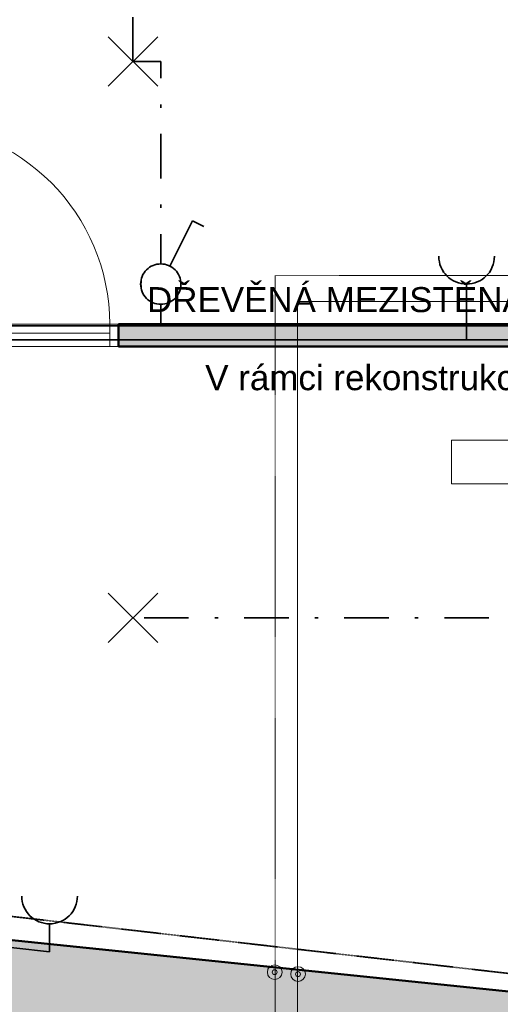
# Model space of a CAD drawing. Header units: millimetres. Extents: x -28761 to 4793, y -4271 to 20239.
# Tile 236 of 256: x -4828 to -2667, y 8114 to 12539. Entities that reach past the tile are written whole.
import ezdxf

# ---------------------------------------------------------------- set-up
doc = ezdxf.new("R2010")
doc.units = ezdxf.units.MM
doc.header["$MEASUREMENT"] = 0
for name, pattern in [('Wipeout_Contour', [1000, 0, -1000]), ('Čerchovaná', [450, 200, -117.5, 15, -117.5]), ('Čárkovaná M', [4.5, 2.5, -2])]:
    doc.linetypes.add(name, pattern=pattern)
for name, color, linetype in [('5._POHLED ZÁPADNÍ_1_Anotace - S', 7, 'Continuous'), ('5._POHLED ZÁPADNÍ_1_Anotace - SP', 7, 'Continuous'), ('5._POHLED ZÁPADNÍ_1_Konstrukce - nosné', 7, 'Continuous'), ('5._POHLED ZÁPADNÍ_1_Otvory – Dveře', 7, 'Continuous'), ('5._POHLED ZÁPADNÍ_1_TZB - elektroinstalace', 7, 'Continuous'), ('5._POHLED ZÁPADNÍ_1_TZB - voda', 7, 'Continuous'), ('5._POHLED ZÁPADNÍ_1_TZB - ZTI', 7, 'Continuous'), ('5._POHLED ZÁPADNÍ_1_Výplně – Řezové', 7, 'Continuous')]:
    doc.layers.add(name, color=color, linetype=linetype)
doc.styles.add('GENEROVANÝ_STYL_1', font='txt')

msp = doc.modelspace()

# ---------------------------------------------------------------- hatches: boundary and pattern name
at = {"layer": '5._POHLED ZÁPADNÍ_1_Výplně – Řezové', "linetype": 'Continuous', "lineweight": 13}
msp.add_hatch(color=254, dxfattribs=at).paths.add_polyline_path([(-6364.5, 8557.3), (-6451.8, 7711.8), (-1191.7, 7168.9), (-1191.7, 8023.4)])

# ---------------------------------------------------------------- linework, layer by layer
at = {"layer": '5._POHLED ZÁPADNÍ_1_Anotace - SP', "color": 154, "linetype": 'Continuous', "lineweight": 13}
for p, q in [((-1777.8, 10650.1), (-2886.1, 10650.1)), ((-2886.1, 10650.1), (-2886.1, 10453.6)), ((-2886.1, 10453.6), (-1777.8, 10453.6))]:
    msp.add_line(p, q, dxfattribs=at)
at = {"layer": '5._POHLED ZÁPADNÍ_1_Konstrukce - nosné', "color": 7, "linetype": 'Continuous', "lineweight": 50}
msp.add_line((-4383.5, 11070.3), (-4383.5, 11170.3), dxfattribs=at)
at = {"layer": '5._POHLED ZÁPADNÍ_1_Konstrukce - nosné', "color": 7, "linetype": 'Continuous', "lineweight": 50, "flags": 128}
msp.add_lwpolyline([(-2311.7, 8139), (-5850.4, 8504.2)], dxfattribs=at)
at = {"layer": '5._POHLED ZÁPADNÍ_1_Otvory – Dveře', "color": 8, "linetype": 'Continuous', "lineweight": 13}
for p, q in [((-4383.5, 11170.3), (-5363.5, 11170.3)), ((-4423.5, 11170.3), (-5323.5, 11170.3)), ((-4423.5, 11070.3), (-4423.5, 11170.3)), ((-4423.5, 11170.3), (-4383.5, 11170.3)), ((-4423.5, 11130.3), (-4423.5, 11170.3)), ((-4383.5, 11170.3), (-4383.5, 11070.3)), ((-4383.5, 11070.3), (-4383.5, 11170.3)), ((-4383.5, 11070.3), (-4383.5, 11170.3)), ((-5323.5, 11130.3), (-4423.5, 11130.3)), ((-4383.5, 11070.3), (-5363.5, 11070.3)), ((-4383.5, 11070.3), (-4423.5, 11070.3))]:
    msp.add_line(p, q, dxfattribs=at)
msp.add_arc((-5323.5, 11170.3), 900, 0, 90, dxfattribs=at)
at = {"layer": '5._POHLED ZÁPADNÍ_1_TZB - elektroinstalace', "color": 92, "linetype": 'Čerchovaná', "lineweight": 35, "true_color": 0x00d700, "flags": 128}
for points in [[(-4318.9, 12350.8), (-4318.9, 13850.8)], [(-4318.9, 12350.8), (-4193.9, 12350.8), (-4193.9, 11441.4)], [(-1818.9, 9850.8), (-4318.9, 9850.8)]]:
    msp.add_lwpolyline(points, dxfattribs=at)
at = {"layer": '5._POHLED ZÁPADNÍ_1_TZB - elektroinstalace', "color": 92, "linetype": 'Continuous', "lineweight": 35, "true_color": 0x00d700, "flags": 128}
for points in [[(-4207.9, 12239.7), (-4430, 12461.8)], [(-4430, 12239.7), (-4207.9, 12461.8)], [(-4051.5, 11635.7), (-4155.1, 11428.5)], [(-4051.5, 11635.7), (-3999.7, 11609.8)], [(-4207.9, 9739.7), (-4430, 9961.8)], [(-4430, 9739.7), (-4207.9, 9961.8)], [(-4693.9, 8350.8), (-4693.9, 8475.8)], [(-4693.9, 8350.8), (-4693.9, 8475.8)], [(-4693.9, 8350.8), (-4693.9, 8475.8)]]:
    msp.add_lwpolyline(points, dxfattribs=at)
for points in [[(-4693.9, 8475.8, -0.414214), (-4818.9, 8600.8)], [(-4693.9, 8475.8, -0.414214), (-4818.9, 8600.8)], [(-4693.9, 8475.8, -0.414214), (-4818.9, 8600.8)], [(-4568.9, 8600.8, -0.414214), (-4693.9, 8475.8)], [(-4568.9, 8600.8, -0.414214), (-4693.9, 8475.8)], [(-4568.9, 8600.8, -0.414214), (-4693.9, 8475.8)]]:
    msp.add_lwpolyline(points, format="xyb", dxfattribs=at)
at = {"layer": '5._POHLED ZÁPADNÍ_1_TZB - voda', "color": 142, "linetype": 'Čárkovaná M', "lineweight": 35, "true_color": 0x0080c0}
msp.add_line((-6439.7, 8689.9), (-1614.1, 8136.4), dxfattribs=at)
at = {"layer": '5._POHLED ZÁPADNÍ_1_TZB - ZTI', "color": 6, "linetype": 'Continuous', "lineweight": 20}
for centre, radius in [((-3681.7, 8258.8), 33), ((-3576.8, 8250.1), 33), ((-3681.7, 8258.8), 11), ((-3576.8, 8250.1), 11)]:
    msp.add_circle(centre, radius, dxfattribs=at)

# ---------------------------------------------------------------- wipeouts: each hides what was drawn before it
at = {"color": 254, "linetype": 'Wipeout_Contour', "lineweight": 0, "ltscale": 46314.582186}
msp.add_wipeout([(-4282.4, 10874.2), (-1365.2, 10874.2), (-1365.2, 11404.5), (-4282.4, 11404.5)], dxfattribs=at).dxf.layer = '5._POHLED ZÁPADNÍ_1_Anotace - S'

# ---------------------------------------------------------------- next in the draw order: hatches: boundary and pattern name
at = {"layer": '5._POHLED ZÁPADNÍ_1_Výplně – Řezové', "linetype": 'Continuous', "lineweight": 0, "true_color": 0x4b657f}
msp.add_hatch(color=157, dxfattribs=at).paths.add_polyline_path([(-4383.5, 11070.3), (-821.8, 11070.3), (-821.8, 11170.3), (-4383.5, 11170.3)])

# ---------------------------------------------------------------- next in the draw order: linework, layer by layer
at = {"layer": '5._POHLED ZÁPADNÍ_1_Konstrukce - nosné', "color": 7, "linetype": 'Continuous', "lineweight": 50, "flags": 128}
for points in [[(-821.8, 11170.3), (-4383.5, 11170.3)], [(-4383.5, 11070.3), (-821.8, 11070.3)]]:
    msp.add_lwpolyline(points, dxfattribs=at)
at = {"layer": '5._POHLED ZÁPADNÍ_1_TZB - elektroinstalace', "color": 92, "linetype": 'Continuous', "lineweight": 35, "true_color": 0x00d700, "flags": 128}
for points in [[(-6353.3, 11975.8), (-5818.9, 11975.8), (-5818.9, 11163.3), (-4193.9, 11163.3), (-4193.9, 11260.1)], [(-2818.9, 11225.8), (-2818.9, 11350.8)], [(-2818.9, 11225.8), (-2818.9, 11350.8)], [(-2818.9, 11225.8), (-2818.9, 11350.8)], [(-4193.9, 11260.1), (-4193.9, 11163.3), (-1193.9, 11163.3), (-1193.9, 11066.4)], [(-4693.9, 8350.8), (-5818.9, 8475.8), (-5818.9, 11100.8), (-4443.9, 11100.8), (-2818.9, 11100.8), (-2818.9, 11225.8)], [(-4693.9, 8350.8), (-5818.9, 8475.8), (-5818.9, 11100.8), (-4443.9, 11100.8), (-2818.9, 11100.8), (-2818.9, 11225.8)], [(-2818.9, 11225.8), (-2818.9, 11100.8), (-693.9, 11100.8), (-693.9, 11225.8)], [(-2818.9, 11225.8), (-2818.9, 11100.8), (-693.9, 11100.8), (-693.9, 11225.8)], [(-856.4, 10100.8), (-818.9, 10100.8), (-818.9, 11100.8), (-4943.9, 11100.8), (-4943.9, 11138.3)], [(-856.4, 10100.8), (-818.9, 10100.8), (-818.9, 11100.8), (-4943.9, 11100.8), (-4943.9, 11138.3)]]:
    msp.add_lwpolyline(points, dxfattribs=at)
for points in [[(-2818.9, 11350.8, -0.414214), (-2943.9, 11475.8)], [(-2818.9, 11350.8, -0.414214), (-2943.9, 11475.8)], [(-2818.9, 11350.8, -0.414214), (-2943.9, 11475.8)], [(-2693.9, 11475.8, -0.414214), (-2818.9, 11350.8)], [(-2693.9, 11475.8, -0.414214), (-2818.9, 11350.8)], [(-2693.9, 11475.8, -0.414214), (-2818.9, 11350.8)], [(-4193.9, 11441.4, 0.414214), (-4284.6, 11350.8)], [(-4103.3, 11350.8, 0.414214), (-4193.9, 11441.4)], [(-4284.6, 11350.8, 0.414214), (-4193.9, 11260.1)], [(-4193.9, 11260.1, 0.414214), (-4103.3, 11350.8)]]:
    msp.add_lwpolyline(points, format="xyb", dxfattribs=at)
at = {"layer": '5._POHLED ZÁPADNÍ_1_TZB - ZTI', "color": 6, "linetype": 'Čárkovaná M', "lineweight": 20}
for p, q in [((-3679.8, 11389.4), (-3679.8, 3651)), ((-1000.1, 11389.4), (-3679.8, 11389.4))]:
    msp.add_line(p, q, dxfattribs=at)
at = {"layer": '5._POHLED ZÁPADNÍ_1_TZB - ZTI', "color": 6, "linetype": 'Continuous', "lineweight": 20}
for q in [(-3579.8, 3554.1), (-884.1, 11273.2)]:
    msp.add_line((-3579.8, 11273.2), q, dxfattribs=at)

# ---------------------------------------------------------------- next in the draw order: texts
at = {"layer": '5._POHLED ZÁPADNÍ_1_Anotace - S', "color": 7, "linetype": 'Continuous', "lineweight": 13, "insert": (-2823.8, 10872.4), "char_height": 112.5, "attachment_point": 8, "line_spacing_factor": 0.935075, "style": 'GENEROVANÝ_STYL_1'}
msp.add_mtext('\\A1;{\\pqc;\\fArial|b0|i0|c238|p38;DŘEVĚNÁ MEZISTĚNA S PŘEPÁŽKOU\\P\\pqc;\\fArial|b0|i0|c238|p38;\\P\\pqc;\\fArial|b0|i0|c238|p38;V rámci rekonstrukce demontovat}', dxfattribs=at)

doc.saveas('drawing.dxf')
